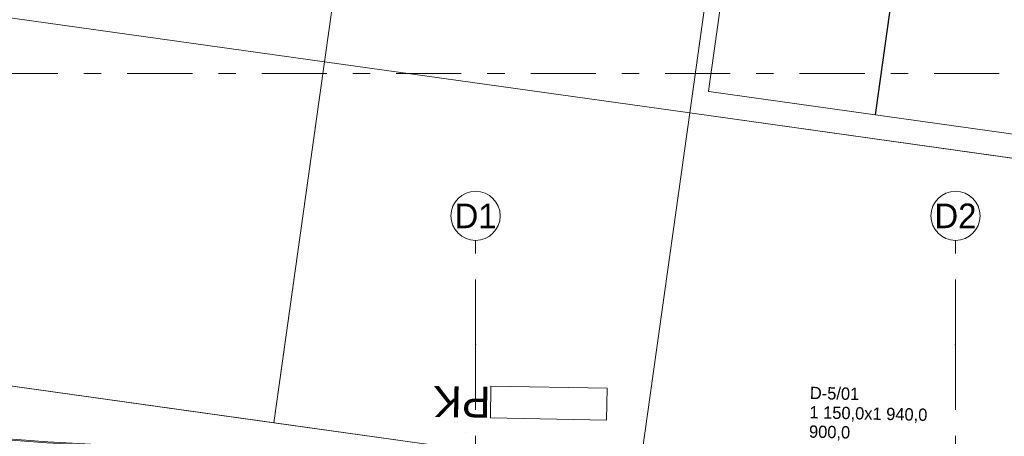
# Model space of a CAD drawing. Header units: millimetres. Extents: x 74467 to 235410, y -65 to 114857.
# Tile 145 of 256: x 107961 to 115969, y 68297 to 71684. Entities that reach past the tile are written whole.
import ezdxf
from ezdxf.enums import TextEntityAlignment as Align

# ---------------------------------------------------------------- set-up
doc = ezdxf.new("R2010")
doc.units = ezdxf.units.MM
doc.header["$MEASUREMENT"] = 0
doc.linetypes.add('Katkend topelt', pattern=[1093.611073, 529.166651, -211.666656, 141.111112, -211.666656])
doc.linetypes.add('Wipeout_Contour', pattern=[1000, 0, -1000])
for name, color, linetype in [('00 2D välitrepistik plaanidele.AR', 7, 'Continuous'), ('00 Kunstikonkursi LÜ jaoks asendi 2D', 7, 'Continuous'), ('00 Teljed.AR', 7, 'Continuous'), ('1232 Välisseinad.VANA', 7, 'Continuous'), ('Akna tähis', 7, 'Continuous')]:
    doc.layers.add(name, color=color, linetype=linetype)
doc.styles.add('GENERATED_STYLE_1', font='txt')
doc.styles.add('GENERATED_STYLE_3', font='txt')

# ---------------------------------------------------------------- blocks, each defined once
blk = doc.blocks.new('Window Stamp 24')
at = {"layer": 'Akna tähis', "color": 7, "lineweight": 13, "style": 'GENERATED_STYLE_1'}
for tag, p in [('AC_WIDO_ID', (-447.2, -926.8)), ('AC_WIDO_A_SIZE', (-447.2, -1083.9)), ('AC_SILL_TO_ANCHOR_LEVEL', (-447.2, -1241)), ('DUMMY_233', (-447.2, -1398.2))]:
    blk.add_attdef(tag, text='', height=100, dxfattribs=at).set_placement(p, align=Align.TOP_LEFT)
blk = doc.blocks.new('Wall_870_1', base_point=(121462.5, 67838))
at = {"layer": 'Akna tähis', "color": 5, "lineweight": 13}
ref = blk.add_blockref('Window Stamp 24', (114818.4, 67452.9), dxfattribs=dict(at, rotation=178.7345302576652))
ref.add_attrib('AC_WIDO_ID', 'D-5/01', dxfattribs={"color": 7, "lineweight": 13, "height": 100, "rotation": 358.73453, "style": 'GENERATED_STYLE_1'}).set_placement((114388.7, 68700.2), align=Align.TOP_LEFT)
ref.add_attrib('AC_WIDO_A_SIZE', '1\xa0150,0x1\xa0940,0', dxfattribs={"color": 7, "lineweight": 13, "height": 100, "rotation": 358.73453, "style": 'GENERATED_STYLE_1'}).set_placement((114385.2, 68543.1), align=Align.TOP_LEFT)
ref.add_attrib('AC_SILL_TO_ANCHOR_LEVEL', '900,0', dxfattribs={"color": 7, "lineweight": 13, "height": 100, "rotation": 358.73453, "style": 'GENERATED_STYLE_1'}).set_placement((114381.8, 68386), align=Align.TOP_LEFT)
ref.add_attrib('DUMMY_233', 'SE', dxfattribs={"color": 7, "lineweight": 13, "height": 100, "rotation": 358.73453, "style": 'GENERATED_STYLE_1'}).set_placement((114378.3, 68228.9), align=Align.TOP_LEFT)
blk = doc.blocks.new('Standard grid marker_14')
at = {"layer": '00 Teljed.AR', "color": 252, "linetype": 'Katkend topelt', "lineweight": 13, "true_color": 0x8c8d8c}
for q in [(22152.6, 0), (0, 0)]:
    blk.add_line((847.4, 0), q, dxfattribs=at)
at = {"layer": '00 Teljed.AR', "color": 252, "linetype": 'Continuous', "lineweight": 13, "true_color": 0x8c8d8c}
blk.add_circle((-200, 0), 200, dxfattribs=at)
at = {"layer": '00 Teljed.AR', "color": 252, "linetype": 'Katkend topelt', "lineweight": 13, "true_color": 0x8c8d8c}
blk.add_point((847.4, 0), dxfattribs=at)
blk.add_point((847.4, 0), dxfattribs=at)
at = {"layer": '00 Teljed.AR', "color": 252, "lineweight": 13, "true_color": 0x8c8d8c, "style": 'GENERATED_STYLE_3'}
for tag, p in [('AC_MarkerText_1_0', (-345.7, -45.7)), ('AC_MarkerText_1_1', (23054.3, -45.7))]:
    blk.add_attdef(tag, text='', height=200, rotation=90, dxfattribs=at).set_placement(p, align=Align.TOP_CENTER)
blk = doc.blocks.new('Standard grid marker_15')
at = {"layer": '00 Teljed.AR', "color": 252, "linetype": 'Katkend topelt', "lineweight": 13, "true_color": 0x8c8d8c}
for q in [(22151.9, 0), (0, 0)]:
    blk.add_line((847.4, 0), q, dxfattribs=at)
at = {"layer": '00 Teljed.AR', "color": 252, "linetype": 'Continuous', "lineweight": 13, "true_color": 0x8c8d8c}
blk.add_circle((-200, 0), 200, dxfattribs=at)
at = {"layer": '00 Teljed.AR', "color": 252, "linetype": 'Katkend topelt', "lineweight": 13, "true_color": 0x8c8d8c}
blk.add_point((847.4, 0), dxfattribs=at)
blk.add_point((847.4, 0), dxfattribs=at)
at = {"layer": '00 Teljed.AR', "color": 252, "lineweight": 13, "true_color": 0x8c8d8c, "style": 'GENERATED_STYLE_3'}
for tag, p in [('AC_MarkerText_1_0', (-345.7, -45.7)), ('AC_MarkerText_1_1', (23053.6, -45.7))]:
    blk.add_attdef(tag, text='', height=200, rotation=90, dxfattribs=at).set_placement(p, align=Align.TOP_CENTER)
blk = doc.blocks.new('Standard grid marker_7')
at = {"layer": '00 Teljed.AR', "color": 252, "linetype": 'Katkend topelt', "lineweight": 13, "true_color": 0x8c8d8c}
blk.add_line((1179.4, 0), (38064.5, 0), dxfattribs=at)
at = {"layer": '00 Teljed.AR', "color": 252, "lineweight": 13, "true_color": 0x8c8d8c, "style": 'GENERATED_STYLE_3'}
for tag, p in [('AC_MarkerText_1_0', (-200, -191.4)), ('AC_MarkerText_1_1', (39443.9, -191.4))]:
    blk.add_attdef(tag, text='', height=200, rotation=180, dxfattribs=at).set_placement(p, align=Align.TOP_CENTER)

msp = doc.modelspace()

# ---------------------------------------------------------------- linework, layer by layer
at = {"layer": '00 2D välitrepistik plaanidele.AR', "color": 7, "linetype": 'Continuous', "lineweight": 13, "flags": 128}
msp.add_lwpolyline([(97711.3, 70145.2), (97576.7, 69218.2), (100153.5, 68856.1), (108189.1, 68250.7), (111740, 68059.5), (111743.5, 68173)], close=True, dxfattribs=at)

# ---------------------------------------------------------------- next in the draw order: wipeouts: each hides what was drawn before it
at = {"color": 254, "linetype": 'Wipeout_Contour', "lineweight": 0, "ltscale": 1079437.669537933}
msp.add_wipeout([(97704, 70132.8), (98144.5, 70071.1), (100635.8, 87858.8), (121333.8, 84960), (118963.7, 68037.1), (119411.7, 68027.3), (121836.4, 85338.7), (100257, 88361.1)], dxfattribs=at).dxf.layer = '00 Kunstikonkursi LÜ jaoks asendi 2D'

# ---------------------------------------------------------------- next in the draw order: wipeouts: each hides what was drawn before it
at = {"color": 254, "linetype": 'Wipeout_Contour', "lineweight": 0, "ltscale": 1050311.564171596}
msp.add_wipeout([(113410.7, 70925.4), (110439.6, 71341.5), (110439.6, 71341.3), (110439.6, 71341.3), (110079.6, 68771.4), (110028.5, 68406.6), (111582, 68189), (113024, 68167.7)], dxfattribs=at).dxf.layer = '00 Kunstikonkursi LÜ jaoks asendi 2D'

# ---------------------------------------------------------------- next in the draw order: linework, layer by layer
at = {"layer": '00 Kunstikonkursi LÜ jaoks asendi 2D', "color": 63, "linetype": 'Continuous', "lineweight": 13, "true_color": 0xbcc992}
for p, q in [((110439.6, 71341.3), (110079.6, 68771.4)), ((113410.7, 70925.4), (110439.6, 71341.5)), ((110439.6, 71341.5), (110439.6, 71341.3)), ((110439.6, 71341.3), (110439.6, 71341.3)), ((113024, 68167.7), (113410.7, 70925.4)), ((110079.6, 68771.4), (110028.5, 68406.6)), ((110028.5, 68406.6), (111582, 68189))]:
    msp.add_line(p, q, dxfattribs=at)
at = {"layer": '00 Kunstikonkursi LÜ jaoks asendi 2D', "color": 7, "linetype": 'Continuous', "lineweight": 13, "flags": 128}
msp.add_lwpolyline([(112733.1, 68429.4), (111789.2, 68446), (111793.8, 68705.9), (112737.6, 68689.4)], close=True, dxfattribs=at)
at = {"layer": '00 Kunstikonkursi LÜ jaoks asendi 2D', "color": 7, "linetype": 'Continuous', "lineweight": 13}
msp.add_circle((111584.6, 68331), 0.0504, dxfattribs=at)

# ---------------------------------------------------------------- next in the draw order: block references
at = {"layer": '00 Teljed.AR', "color": 7, "linetype": 'Continuous', "lineweight": 13}
ref = msp.add_blockref('Standard grid marker_14', (111668.8, 69888.9), dxfattribs=dict(at, zscale=1000, rotation=270))
ref.add_attrib('AC_MarkerText_1', 'D1', dxfattribs={"color": 252, "lineweight": 13, "true_color": 0x8c8d8c, "height": 200, "rotation": 360, "style": 'GENERATED_STYLE_3'}).set_placement((111668.8, 70188.9), align=Align.TOP_CENTER)

# ---------------------------------------------------------------- next in the draw order: texts
at = {"layer": '00 Kunstikonkursi LÜ jaoks asendi 2D', "color": 7, "linetype": 'Continuous', "lineweight": 13, "insert": (111793.7, 68698.9), "char_height": 251.722, "attachment_point": 7, "rotation": 178.99678, "style": 'GENERATED_STYLE_3'}
msp.add_mtext('\\A1;{\\pql;\\fArial|b0|i0|c0|p34;PK}', dxfattribs=at)

# ---------------------------------------------------------------- next in the draw order: wipeouts: each hides what was drawn before it
at = {"color": 254, "linetype": 'Wipeout_Contour', "lineweight": 0, "ltscale": 543537.228552}
msp.add_wipeout([(113827.1, 73896.4), (113411, 70925.4), (116381.9, 70509.3), (116798.1, 73480.2)], dxfattribs=at).dxf.layer = '00 Kunstikonkursi LÜ jaoks asendi 2D'

# ---------------------------------------------------------------- next in the draw order: linework, layer by layer
at = {"layer": '00 Kunstikonkursi LÜ jaoks asendi 2D', "color": 63, "linetype": 'Continuous', "lineweight": 13, "true_color": 0xbcc992}
for p, q in [((113827.1, 73896.4), (113411, 70925.4)), ((113411, 70925.4), (116381.9, 70509.3))]:
    msp.add_line(p, q, dxfattribs=at)

# ---------------------------------------------------------------- next in the draw order: wipeouts: each hides what was drawn before it
at = {"color": 254, "linetype": 'Wipeout_Contour', "lineweight": 0, "ltscale": 534410.565293}
msp.add_wipeout([(110856, 74312.5), (110439.9, 71341.5), (113410.9, 70925.4), (113827.1, 73896.4)], dxfattribs=at).dxf.layer = '00 Kunstikonkursi LÜ jaoks asendi 2D'

# ---------------------------------------------------------------- next in the draw order: linework, layer by layer
at = {"layer": '00 Kunstikonkursi LÜ jaoks asendi 2D', "color": 63, "linetype": 'Continuous', "lineweight": 13, "true_color": 0xbcc992}
for p, q in [((110856, 74312.5), (110439.9, 71341.5)), ((113410.9, 70925.4), (113827.1, 73896.4)), ((110439.9, 71341.5), (113410.9, 70925.4))]:
    msp.add_line(p, q, dxfattribs=at)
at = {"layer": '00 Kunstikonkursi LÜ jaoks asendi 2D', "color": 7, "linetype": 'Continuous', "lineweight": 13, "flags": 128}
msp.add_lwpolyline([(110856, 74312.5), (110439.9, 71341.5), (113410.9, 70925.4), (113827.1, 73896.4)], close=True, dxfattribs=at)

# ---------------------------------------------------------------- next in the draw order: wipeouts: each hides what was drawn before it
at = {"color": 254, "linetype": 'Wipeout_Contour', "lineweight": 0, "ltscale": 517531.922583}
msp.add_wipeout([(107057.5, 68822.7), (110028.5, 68406.6), (110439.6, 71341.3), (107468.6, 71757.4)], dxfattribs=at).dxf.layer = '00 Kunstikonkursi LÜ jaoks asendi 2D'
at = {"color": 254, "linetype": 'Wipeout_Contour', "lineweight": 0, "ltscale": 808526.359558}
msp.add_wipeout([(113411, 70925.4), (113024, 68167.7), (116044.3, 68101.3), (116381.5, 70508.9), (116382, 70508.8), (116382, 70509.2)], dxfattribs=at).dxf.layer = '00 Kunstikonkursi LÜ jaoks asendi 2D'

# ---------------------------------------------------------------- next in the draw order: linework, layer by layer
at = {"layer": '00 Kunstikonkursi LÜ jaoks asendi 2D', "color": 63, "linetype": 'Continuous', "lineweight": 13, "true_color": 0xbcc992}
for p, q in [((110439.6, 71341.3), (107468.6, 71757.4)), ((110028.5, 68406.6), (110439.6, 71341.3)), ((113411, 70925.4), (113024, 68167.7)), ((116382, 70509.2), (113411, 70925.4)), ((107057.5, 68822.7), (110028.5, 68406.6))]:
    msp.add_line(p, q, dxfattribs=at)
at = {"layer": '00 Kunstikonkursi LÜ jaoks asendi 2D', "color": 7, "linetype": 'Continuous', "lineweight": 13, "flags": 128}
for points in [[(113566.5, 71100.6), (113564, 71104), (113774.5, 72608.3), (113777.9, 72610.9), (116485.5, 72232), (116488, 72228.6), (116277.6, 70724.3), (116274.2, 70721.7)], [(114919.8, 70911.2), (115131.2, 72421.5), (115132.1, 72421.4), (114920.8, 70911.1)], [(113411, 70925.4), (113024, 68167.7), (116044.3, 68101.3), (116381.5, 70508.9), (116382, 70508.8), (116382, 70509.2)]]:
    msp.add_lwpolyline(points, close=True, dxfattribs=at)
at = {"layer": '00 Kunstikonkursi LÜ jaoks asendi 2D', "color": 7, "linetype": 'Continuous', "lineweight": 15, "flags": 128}
msp.add_lwpolyline([(93409.6, 66380.9), (94427.5, 64903.6), (100145.4, 68843.1), (108182.7, 68243.3), (111733.7, 68053.8), (111737.1, 68167.3), (97704, 70132.8), (97573.7, 69203.1)], close=True, dxfattribs=at)

# ---------------------------------------------------------------- next in the draw order: block references
at = {"layer": '00 Teljed.AR', "color": 7, "linetype": 'Continuous', "lineweight": 13}
ref = msp.add_blockref('Standard grid marker_15', (115571.5, 69888.9), dxfattribs=dict(at, zscale=1000, rotation=270))
ref.add_attrib('AC_MarkerText_1', 'D2', dxfattribs={"color": 252, "lineweight": 13, "true_color": 0x8c8d8c, "height": 200, "rotation": 360, "style": 'GENERATED_STYLE_3'}).set_placement((115571.5, 70188.9), align=Align.TOP_CENTER)
at = {"layer": '1232 Välisseinad.VANA', "color": 7, "lineweight": 15}
msp.add_blockref('Wall_870_1', (121462.5, 67838), dxfattribs=at)

# ---------------------------------------------------------------- next in the draw order: wipeouts: each hides what was drawn before it
at = {"color": 254, "linetype": 'Wipeout_Contour', "lineweight": 0, "ltscale": 525399.010306}
msp.add_wipeout([(107884.9, 74728.4), (107468.8, 71757.4), (110439.8, 71341.3), (110856, 74312.3)], dxfattribs=at).dxf.layer = '00 Kunstikonkursi LÜ jaoks asendi 2D'

# ---------------------------------------------------------------- next in the draw order: linework, layer by layer
at = {"layer": '00 Kunstikonkursi LÜ jaoks asendi 2D', "color": 63, "linetype": 'Continuous', "lineweight": 13, "true_color": 0xbcc992}
for p, q in [((110439.8, 71341.3), (110856, 74312.3)), ((107468.8, 71757.4), (110439.8, 71341.3))]:
    msp.add_line(p, q, dxfattribs=at)

# ---------------------------------------------------------------- next in the draw order: block references
at = {"layer": '00 Teljed.AR', "color": 7, "linetype": 'Continuous', "lineweight": 13, "zscale": 1000, "rotation": 180}
msp.add_blockref('Standard grid marker_7', (144446.7, 71245.9), dxfattribs=at)

doc.saveas('drawing.dxf')
